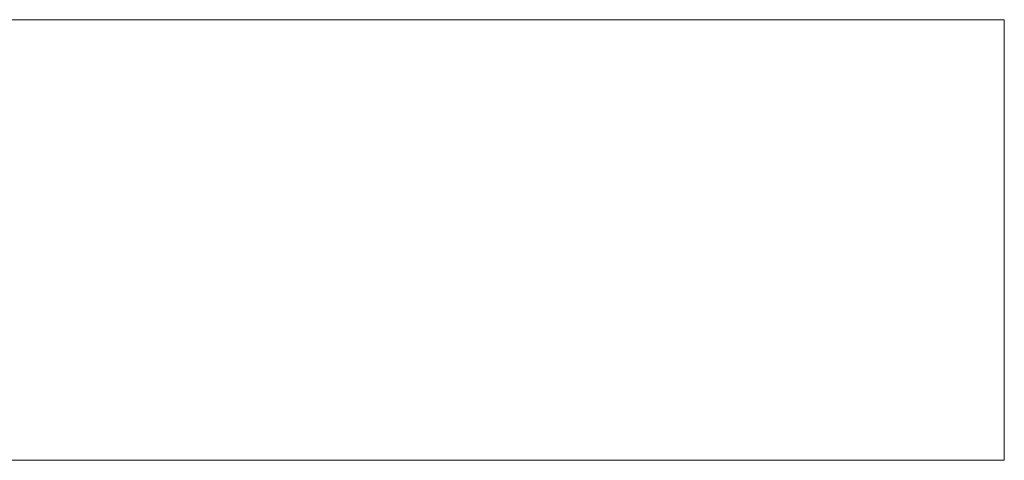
# Model space of a CAD drawing. Header units: millimetres. Extents: x -900 to 900, y -115 to 115.
# Tile 8 of 8: x 386 to 900, y -115 to 115. Entities that reach past the tile are written whole.
import ezdxf

# ---------------------------------------------------------------- set-up
doc = ezdxf.new("R2010")
doc.units = ezdxf.units.MM

# ---------------------------------------------------------------- blocks, each defined once
blk = doc.blocks.new('RSen_56_ME_FB_LOD200 - convector - hybrid_jaga - mkbc0_02318023 - ceiling mounted - T21_jaga_mina clima beam_lxhxd 1800x230x230 mm-283195-3D view')
at = {"lineweight": 18}
mesh = blk.add_polyface(dxfattribs=at)
corners = [(900, 115, 1), (-900, 115, 1), (-900, 115, 231), (900, 115, 231)]
mesh.append_faces([[corners[k] for k in face] for face in [(2, 3, 0, 1)]])
mesh = blk.add_polyface(dxfattribs=at)
corners = [(-900, 115, 1), (900, 115, 1), (900, -115, 1), (-900, -115, 1)]
mesh.append_faces([[corners[k] for k in face] for face in [(3, 0, 1, 2)]])
mesh = blk.add_polyface(dxfattribs=at)
corners = [(900, 115, 231), (-900, 115, 231), (-900, -115, 231), (900, -115, 231)]
mesh.append_faces([[corners[k] for k in face] for face in [(3, 0, 1, 2)]])
mesh = blk.add_polyface(dxfattribs=at)
corners = [(900, 115, 1), (900, 115, 231), (900, -115, 231), (900, -115, 1)]
mesh.append_faces([[corners[k] for k in face] for face in [(0, 1, 2, 3)]])
mesh = blk.add_polyface(dxfattribs=at)
corners = [(900, -115, 1), (900, -115, 231), (-900, -115, 231), (-900, -115, 1)]
mesh.append_faces([[corners[k] for k in face] for face in [(1, 2, 3, 0)]])

msp = doc.modelspace()

# ---------------------------------------------------------------- block references
at = {"lineweight": 18, "extrusion": (0, 0, -1), "rotation": 180}
msp.add_blockref('RSen_56_ME_FB_LOD200 - convector - hybrid_jaga - mkbc0_02318023 - ceiling mounted - T21_jaga_mina clima beam_lxhxd 1800x230x230 mm-283195-3D view', (0, 0), dxfattribs=at)

doc.saveas('drawing.dxf')
